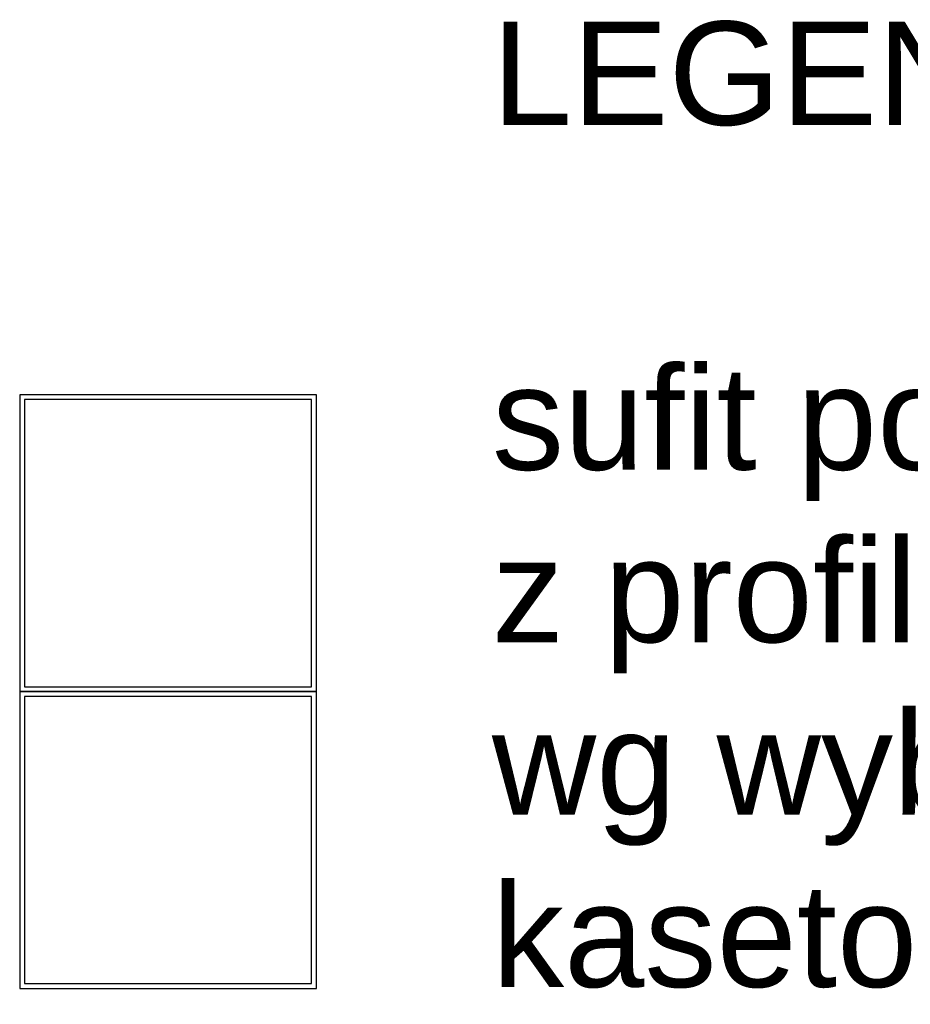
# Model space of a CAD drawing. Header units: millimetres. Extents: x -5941 to 19721, y -9230 to 6433.
# Tile 79 of 204: x 6878 to 7064, y -7070 to -6865. Entities that reach past the tile are written whole.
import ezdxf

# ---------------------------------------------------------------- set-up
doc = ezdxf.new("R2010")
doc.units = ezdxf.units.MM
doc.layers.add('.OPIS', color=62, linetype='Continuous', lineweight=5)
doc.layers.add('A_SUFITY', color=6, linetype='Continuous')
doc.styles.add('Opisowy', font='arial.ttf', dxfattribs={"width": 0.8})

msp = doc.modelspace()

# ---------------------------------------------------------------- linework, layer by layer
at = {"layer": 'A_SUFITY'}
for points in [[(6877.819, -7004.942), (6939.819, -7004.942), (6939.819, -6942.942), (6877.819, -6942.942)], [(6878.819, -7003.942), (6938.819, -7003.942), (6938.819, -6943.942), (6878.819, -6943.942)], [(6877.819, -7066.942), (6939.819, -7066.942), (6939.819, -7004.942), (6877.819, -7004.942)], [(6878.819, -7065.942), (6938.819, -7065.942), (6938.819, -7005.942), (6878.819, -7005.942)]]:
    msp.add_lwpolyline(points, close=True, dxfattribs=at)

# ---------------------------------------------------------------- texts
at = {"layer": '.OPIS', "color": 0, "insert": (6976.485, -6865.01), "char_height": 21.6, "width": 662.67636, "attachment_point": 1, "style": 'Opisowy'}
msp.add_mtext('{\\W1;LEGENDA:^I\\P\\Psufit podwieszany kasetonowy na podkonstrukcji \\Pz profili stalowych, podwieszany na wieszakach \\Pwg wybranego systemu/producenta; \\Pkasetony o wym. 60x60 cm, profil ścienny krawędziowy po obwodzie pomieszczeń\\P\\Pklimatyzator kasetonowy zg z cz. sanitarną\\P\\Pkratka wentylacyjna w stropie\\Pprzedłużona do sufitu podwieszonego\\P\\fArial|b0|i0|c0|p34;\\PUWAGA. \\PPlan sufitów skoordynować z instalacjami sanitarnymi oraz elektrycznymi. Przed zamówieniem wymiary sprawdzić w naturze. }', dxfattribs=at)

doc.saveas('drawing.dxf')
